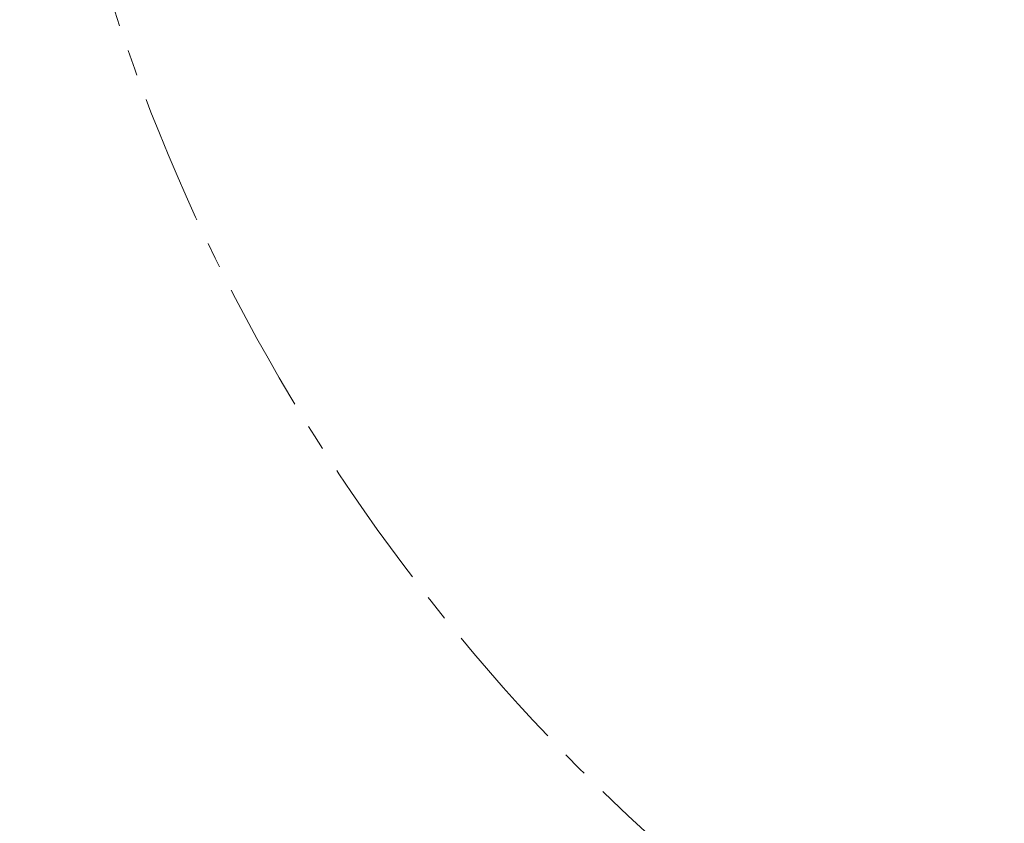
# Model space of a CAD drawing. Header units: millimetres. Extents: x 0 to 840, y 0 to 594.
# Tile 15 of 28: x 445 to 541, y 235 to 313. Entities that reach past the tile are written whole.
import ezdxf

# ---------------------------------------------------------------- set-up
doc = ezdxf.new("R2010")
doc.units = ezdxf.units.MM
doc.linetypes.add('CENTERX2', pattern=[20.32, 12.7, -2.54, 2.54, -2.54])
doc.layers.get('0').update_dxf_attribs({"lineweight": 18})
doc.layers.add('标注层', color=150, linetype='Continuous', lineweight=18)
doc.styles.add('SLDTEXTSTYLE1', font='txt', dxfattribs={"width": 0.7})
doc.dimstyles.new('SLDDIMSTYLE1', dxfattribs={"dimtxt": 7, "dimasz": 4, "dimexe": 0, "dimexo": 0.0625, "dimgap": 1.75, "dimtad": 0, "dimtih": 1, "dimtoh": 1, "dimdec": 0, "dimlfac": 10, "dimzin": 12, "dimdsep": 46, "dimtxsty": 'SLDTEXTSTYLE1', "dimcen": 0, "dimdle": 8, "dimadec": 0, "dimazin": 3, "dimtfac": 1, "dimtdec": 3, "dimtofl": 0, "dimtmove": 0, "dimatfit": 3, "dimfxl": 1, "dimfrac": 2, "dimtolj": 1, "dimarcsym": 0})

# ---------------------------------------------------------------- blocks, each defined once
blk = doc.blocks.new('*X35')
at = {"layer": '标注层', "linetype": 'Continuous'}
blk.add_hatch(color=0, dxfattribs=at).paths.add_polyline_path([(764.868, 503.173), (768.184, 505.508), (767.247, 506.457)], flags=0)
at = {"layer": '标注层', "color": 0, "linetype": 'Continuous'}
for q in [(764.868, 503.173), (798.162, 530.33)]:
    blk.add_line((792.387, 530.33), q, dxfattribs=at)
at = {"layer": '标注层', "color": 0, "insert": (808.016, 530.33), "char_height": 7, "width": 35.91508, "attachment_point": 5, "style": 'SLDTEXTSTYLE1'}
blk.add_mtext('%%C3736', dxfattribs=at)

msp = doc.modelspace()

# ---------------------------------------------------------------- linework, layer by layer
at = {"color": 7, "linetype": 'CENTERX2', "lineweight": 18}
msp.add_arc((631.908, 371.964), 186.8, 95, 85, dxfattribs=at)

# ---------------------------------------------------------------- dimensions: what is measured, and where the dimension line sits
at = {"layer": '标注层', "color": 7}
dim = msp.add_diameter_dim_2p(p1=(498.948, 240.755), p2=(764.868, 503.173), dimstyle='SLDDIMSTYLE1', override={"dimpost": '%%C<>', "dimsah": 1, "dimtzin": 8}, dxfattribs=at)
dim.commit()
dim.dimension.update_dxf_attribs({"geometry": '*X35', "text_midpoint": (792.387, 530.33), "dimtype": 163})

doc.saveas('drawing.dxf')
